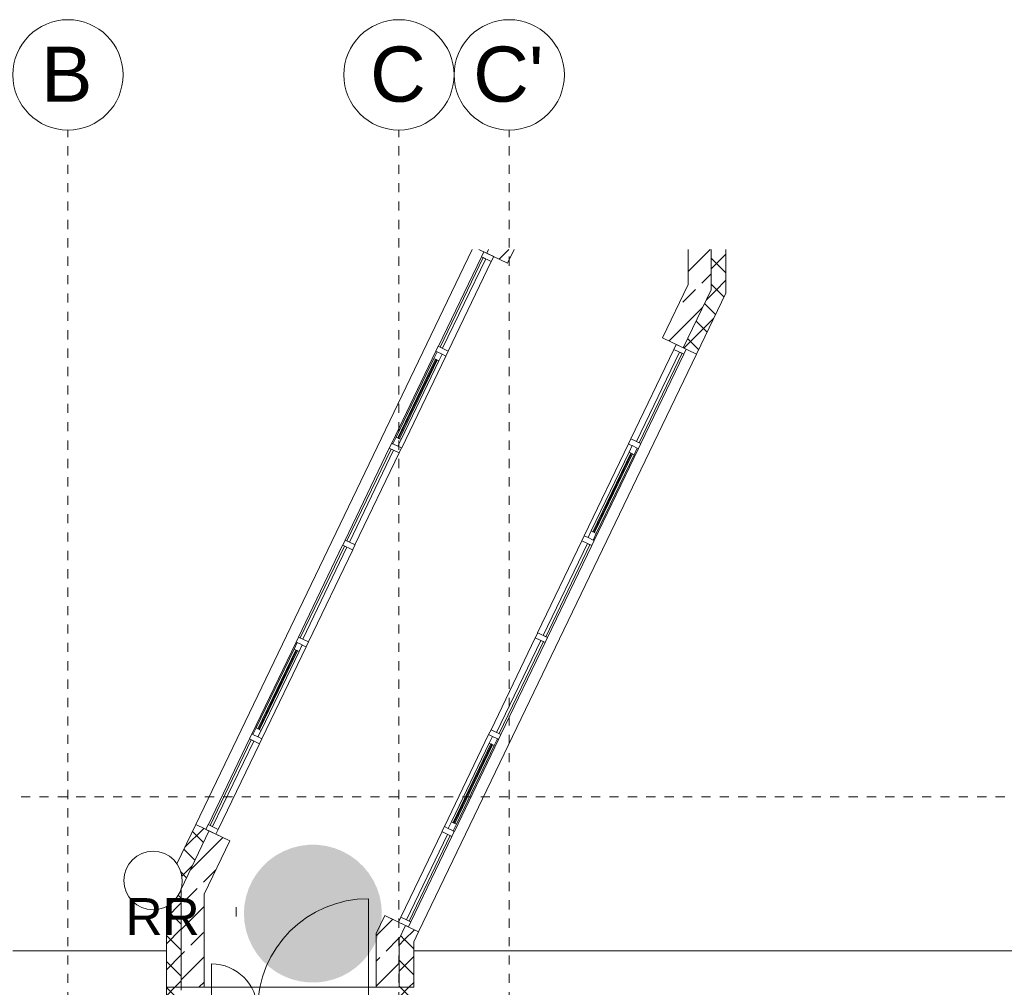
# Model space of a CAD drawing. Header units: metres. Extents: x -52 to 123, y -78 to 33.
# Tile 89 of 112: x 29 to 39, y 22 to 33. Entities that reach past the tile are written whole.
import ezdxf

# ---------------------------------------------------------------- set-up
doc = ezdxf.new("R2010")
doc.units = ezdxf.units.M
doc.linetypes.add('Rasterlinie', pattern=[0.019, 0.01, -0.003, 0.003, -0.003])
doc.linetypes.add('Verdeckt_2_', pattern=[0.007144, 0.004763, -0.002381])
for name, color, linetype, lineweight in [('A_Detailelemente', 7, 'Continuous', 9), ('A_Fassadenelemente', 7, 'Continuous', 9), ('A_Fassadenpfosten', 7, 'Continuous', 9), ('A_Fenster', 7, 'Continuous', 9), ('A_Fenster_Glas', 7, 'Continuous', 9), ('A_Fenster_Rahmen', 7, 'Continuous', 9), ('A_Geschossdecken', 7, 'Continuous', 9), ('A_Notizen', 7, 'Continuous', 9), ('A_Raster', 7, 'Continuous', 9), ('A_Türen', 7, 'Continuous', 9), ('A_Türen_Rahmen', 7, 'Continuous', 9), ('A_Wände', 7, 'Continuous', 9), ('A_Wände_Schraffur', 7, 'Continuous', 18)]:
    doc.layers.add(name, color=color, linetype=linetype, lineweight=lineweight)
doc.layers.add('A_Linien', color=5, linetype='Continuous', lineweight=9, true_color=0x0000ff)
doc.layers.add('Anstieg', color=7, linetype='Continuous', lineweight=9, true_color=0x007f00)
doc.styles.add('Arial', font='arial.ttf', dxfattribs={"height": 0.6})
doc.styles.add('Arial_2', font='arial.ttf', dxfattribs={"height": 0.4})
pattern_1 = [(45, (1.421, 2.104), (-0.1414214, 0.1414214), []), (135, (1.421, 2.104), (-0.1414214, -0.1414214), [])]
pattern_2 = [(45, (1.421, 2.104), (-0.2736503, 0.2736503), []), (45, (1.695, 2.104), (-0.2736503, 0.2736503), [0.194, -0.097])]

# ---------------------------------------------------------------- blocks, each defined once
blk = doc.blocks.new('Systemelement - Verglasung-4223589-BS_Übersicht_O1_BRANDSCHUTZ')
at = {"layer": 'A_Fassadenelemente'}
for p, q in [((0.54, 0.015), (-0.54, 0.015)), ((-0.54, 0.015), (-0.54, -0.015)), ((0.54, -0.015), (0.54, 0.015)), ((-0.54, -0.015), (0.54, -0.015))]:
    blk.add_line(p, q, dxfattribs=at)
blk = doc.blocks.new('Systemelement - Verglasung-4173569-BS_Übersicht_O1_BRANDSCHUTZ')
at = {"layer": 'A_Fassadenelemente'}
for p, q in [((0.555, 0.015), (-0.555, 0.015)), ((-0.555, 0.015), (-0.555, -0.015)), ((0.555, -0.015), (0.555, 0.015)), ((-0.555, -0.015), (0.555, -0.015))]:
    blk.add_line(p, q, dxfattribs=at)
blk = doc.blocks.new('Systemelement - Verglasung-4645077-BS_Übersicht_O1_BRANDSCHUTZ')
at = {"layer": 'A_Fassadenelemente'}
for p, q in [((0.516, 0.015), (-0.516, 0.015)), ((-0.516, 0.015), (-0.516, -0.015)), ((0.516, -0.015), (0.516, 0.015)), ((-0.516, -0.015), (0.516, -0.015))]:
    blk.add_line(p, q, dxfattribs=at)
blk = doc.blocks.new('Rechteckiger Pfosten - 60x120_Versatz_-0_0230-4223968-BS_Übersicht_O1_BRANDSCHUTZ')
at = {"layer": 'A_Fassadenpfosten'}
for p, q in [((30.683, 24.003), (31.13, 24.934)), ((30.791, 23.951), (31.238, 24.882))]:
    blk.add_line(p, q, dxfattribs=at)
blk = doc.blocks.new('Rechteckiger Pfosten - 60x120_Versatz_-0_0230-4173563-BS_Übersicht_O1_BRANDSCHUTZ')
at = {"layer": 'A_Fassadenpfosten'}
for p, q in [((31.156, 24.988), (31.637, 25.988)), ((31.264, 24.936), (31.746, 25.936))]:
    blk.add_line(p, q, dxfattribs=at)
blk = doc.blocks.new('Rechteckiger Pfosten - 60x120_Versatz_-0_0230-4173184-BS_Übersicht_O1_BRANDSCHUTZ')
at = {"layer": 'A_Fassadenpfosten'}
for p, q in [((0, 0.037), (-0.06, 0.037)), ((-0.06, 0.037), (-0.06, -0.083)), ((0, -0.083), (0, 0.037)), ((-0.06, -0.083), (0, -0.083))]:
    blk.add_line(p, q, dxfattribs=at)
blk = doc.blocks.new('GSH_Fassade_Fenster_1flg - Drehfluegel-4674894-BS_Übersicht_O1_BRANDSCHUTZ')
at = {"layer": 'A_Fenster'}
blk.add_line((0.475, 0.007), (-0.475, 0.007), dxfattribs=at)
at = {"layer": 'A_Fenster_Glas'}
for p, q in [((-0.475, 0.017), (0.475, 0.017)), ((-0.475, -0.003), (-0.475, 0.017)), ((0.475, 0.017), (0.475, -0.003)), ((0.475, -0.003), (-0.475, -0.003))]:
    blk.add_line(p, q, dxfattribs=at)
at = {"layer": 'A_Fenster_Rahmen'}
for p, q in [((-0.555, -0.023), (-0.555, 0.037)), ((-0.555, 0.037), (-0.475, 0.037)), ((-0.475, 0.037), (-0.475, -0.023)), ((0.475, 0.037), (-0.475, 0.037)), ((0.475, -0.023), (0.475, 0.037)), ((0.475, 0.037), (0.555, 0.037)), ((0.555, 0.037), (0.555, -0.023)), ((-0.475, -0.023), (-0.555, -0.023)), ((-0.475, -0.023), (0.475, -0.023)), ((0.555, -0.023), (0.475, -0.023))]:
    blk.add_line(p, q, dxfattribs=at)
blk = doc.blocks.new('GSH_Fassade_Fenster_1flg - Drehfluegel-4674890-BS_Übersicht_O1_BRANDSCHUTZ')
at = {"layer": 'A_Fenster'}
blk.add_line((0.475, -0.007), (-0.475, -0.007), dxfattribs=at)
at = {"layer": 'A_Fenster_Glas'}
for p, q in [((0.475, 0.003), (-0.475, 0.003)), ((-0.475, 0.003), (-0.475, -0.017)), ((0.475, -0.017), (0.475, 0.003)), ((-0.475, -0.017), (0.475, -0.017))]:
    blk.add_line(p, q, dxfattribs=at)
at = {"layer": 'A_Fenster_Rahmen'}
for p, q in [((-0.475, 0.023), (-0.555, 0.023)), ((-0.555, 0.023), (-0.555, -0.037)), ((-0.475, -0.037), (-0.475, 0.023)), ((-0.475, 0.023), (0.475, 0.023)), ((0.555, 0.023), (0.475, 0.023)), ((0.475, 0.023), (0.475, -0.037)), ((0.555, -0.037), (0.555, 0.023)), ((-0.555, -0.037), (-0.475, -0.037)), ((0.475, -0.037), (-0.475, -0.037)), ((0.475, -0.037), (0.555, -0.037))]:
    blk.add_line(p, q, dxfattribs=at)
blk = doc.blocks.new('Rechteckiger Pfosten - 60x120_Versatz_-0_0230-4173181-BS_Übersicht_O1_BRANDSCHUTZ')
at = {"layer": 'A_Fassadenpfosten'}
for p, q in [((-0.03, 0.037), (0.03, 0.037)), ((-0.03, -0.083), (-0.03, 0.037)), ((0.03, 0.037), (0.03, 0.023)), ((0.03, -0.083), (-0.03, -0.083)), ((0.03, -0.037), (0.03, -0.083))]:
    blk.add_line(p, q, dxfattribs=at)
blk = doc.blocks.new('Rechteckiger Pfosten - 60x120_Versatz_-0_0230-V74-BS_Übersicht_O1_BRANDSCHUTZ')
at = {"layer": 'A_Fassadenpfosten'}
for p, q in [((-0.03, 0.037), (0.03, 0.037)), ((-0.03, 0.023), (-0.03, 0.037)), ((0.03, 0.037), (0.03, -0.083)), ((-0.03, -0.083), (-0.03, -0.037)), ((0.03, -0.083), (-0.03, -0.083))]:
    blk.add_line(p, q, dxfattribs=at)
blk = doc.blocks.new('Rechteckiger Pfosten - 60x120_Versatz_-0_0230-4173178-BS_Übersicht_O1_BRANDSCHUTZ')
at = {"layer": 'A_Fassadenpfosten'}
for p, q in [((-0.03, 0.037), (0.03, 0.037)), ((-0.03, -0.083), (-0.03, 0.037)), ((0.03, 0.037), (0.03, -0.083)), ((0.03, -0.083), (-0.03, -0.083))]:
    blk.add_line(p, q, dxfattribs=at)
blk = doc.blocks.new('Rechteckiger Pfosten - 60x120_Versatz_-0_0230-V75-BS_Übersicht_O1_BRANDSCHUTZ')
at = {"layer": 'A_Fassadenpfosten'}
for p, q in [((-0.03, 0.037), (0.03, 0.037)), ((-0.03, -0.083), (-0.03, 0.037)), ((0.03, 0.037), (0.03, 0.023)), ((0.03, -0.083), (-0.03, -0.083)), ((0.03, -0.037), (0.03, -0.083))]:
    blk.add_line(p, q, dxfattribs=at)
blk = doc.blocks.new('Rechteckiger Pfosten - 60x120_Versatz_-0_0230-V76-BS_Übersicht_O1_BRANDSCHUTZ')
at = {"layer": 'A_Fassadenpfosten'}
for p, q in [((-0.03, 0.037), (0.03, 0.037)), ((-0.03, 0.023), (-0.03, 0.037)), ((0.03, 0.037), (0.03, -0.083)), ((-0.03, -0.083), (-0.03, -0.037)), ((0.03, -0.083), (-0.03, -0.083))]:
    blk.add_line(p, q, dxfattribs=at)
blk = doc.blocks.new('Rechteckiger Pfosten - 60x120_Versatz_-0_0230-4223581-BS_Übersicht_O1_BRANDSCHUTZ')
at = {"layer": 'A_Fassadenpfosten'}
for p, q in [((32.678, 28.151), (33.159, 29.151)), ((33.267, 29.099), (32.786, 28.099))]:
    blk.add_line(p, q, dxfattribs=at)
blk = doc.blocks.new('Rechteckiger Pfosten - 60x120_Versatz_-0_0230-4173174-BS_Übersicht_O1_BRANDSCHUTZ')
at = {"layer": 'A_Fassadenpfosten'}
for p, q in [((-0.06, 0.037), (0, 0.037)), ((-0.06, -0.083), (-0.06, 0.037)), ((0, 0.037), (0, -0.083)), ((0, -0.083), (-0.06, -0.083))]:
    blk.add_line(p, q, dxfattribs=at)
blk = doc.blocks.new('Rechteckiger Pfosten - 60x120_Versatz_-0_0230-4223588-BS_Übersicht_O1_BRANDSCHUTZ')
at = {"layer": 'A_Fassadenpfosten'}
for p, q in [((33.185, 29.205), (33.653, 30.179)), ((33.293, 29.153), (33.761, 30.127))]:
    blk.add_line(p, q, dxfattribs=at)
blk = doc.blocks.new('Systemelement - Verglasung-4174075-BS_Übersicht_O1_BRANDSCHUTZ')
at = {"layer": 'A_Fassadenelemente'}
for p, q in [((0.54, 0.015), (-0.54, 0.015)), ((-0.54, 0.015), (-0.54, -0.015)), ((0.54, -0.015), (0.54, 0.015)), ((-0.54, -0.015), (0.54, -0.015))]:
    blk.add_line(p, q, dxfattribs=at)
blk = doc.blocks.new('Systemelement - Verglasung-4174077-BS_Übersicht_O1_BRANDSCHUTZ')
at = {"layer": 'A_Fassadenelemente'}
for p, q in [((0.555, 0.015), (-0.555, 0.015)), ((-0.555, 0.015), (-0.555, -0.015)), ((0.555, -0.015), (0.555, 0.015)), ((-0.555, -0.015), (0.555, -0.015))]:
    blk.add_line(p, q, dxfattribs=at)
blk = doc.blocks.new('Systemelement - Verglasung-4223989-BS_Übersicht_O1_BRANDSCHUTZ')
at = {"layer": 'A_Fassadenelemente'}
for p, q in [((0.516, 0.015), (-0.516, 0.015)), ((-0.516, 0.015), (-0.516, -0.015)), ((0.516, -0.015), (0.516, 0.015)), ((-0.516, -0.015), (0.516, -0.015))]:
    blk.add_line(p, q, dxfattribs=at)
blk = doc.blocks.new('Rechteckiger Pfosten - 60x120_Versatz_-0_0230-4223986-BS_Übersicht_O1_BRANDSCHUTZ')
at = {"layer": 'A_Fassadenpfosten'}
for p, q in [((32.777, 22.996), (33.225, 23.926)), ((32.885, 22.944), (33.333, 23.874))]:
    blk.add_line(p, q, dxfattribs=at)
blk = doc.blocks.new('Rechteckiger Pfosten - 60x120_Versatz_-0_0230-4174065-BS_Übersicht_O1_BRANDSCHUTZ')
at = {"layer": 'A_Fassadenpfosten'}
for p, q in [((33.251, 23.981), (33.732, 24.981)), ((33.359, 23.929), (33.84, 24.929))]:
    blk.add_line(p, q, dxfattribs=at)
blk = doc.blocks.new('Rechteckiger Pfosten - 60x120_Versatz_-0_0230-4174079-BS_Übersicht_O1_BRANDSCHUTZ')
at = {"layer": 'A_Fassadenpfosten'}
for p, q in [((0, 0.083), (-0.06, 0.083)), ((-0.06, 0.083), (-0.06, -0.037)), ((0, -0.037), (0, 0.083)), ((-0.06, -0.037), (0, -0.037))]:
    blk.add_line(p, q, dxfattribs=at)
blk = doc.blocks.new('GSH_Fassade_Fenster_1flg - Drehfluegel-4674892-BS_Übersicht_O1_BRANDSCHUTZ')
at = {"layer": 'A_Fenster'}
blk.add_line((0.475, -0.007), (-0.475, -0.007), dxfattribs=at)
at = {"layer": 'A_Fenster_Glas'}
for p, q in [((0.475, 0.003), (-0.475, 0.003)), ((-0.475, 0.003), (-0.475, -0.017)), ((0.475, -0.017), (0.475, 0.003)), ((-0.475, -0.017), (0.475, -0.017))]:
    blk.add_line(p, q, dxfattribs=at)
at = {"layer": 'A_Fenster_Rahmen'}
for p, q in [((-0.475, 0.023), (-0.555, 0.023)), ((-0.555, 0.023), (-0.555, -0.037)), ((-0.475, -0.037), (-0.475, 0.023)), ((-0.475, 0.023), (0.475, 0.023)), ((0.555, 0.023), (0.475, 0.023)), ((0.475, 0.023), (0.475, -0.037)), ((0.555, -0.037), (0.555, 0.023)), ((-0.555, -0.037), (-0.475, -0.037)), ((0.475, -0.037), (-0.475, -0.037)), ((0.475, -0.037), (0.555, -0.037))]:
    blk.add_line(p, q, dxfattribs=at)
blk = doc.blocks.new('GSH_Fassade_Fenster_1flg - Drehfluegel-4674887-BS_Übersicht_O1_BRANDSCHUTZ')
at = {"layer": 'A_Fenster'}
blk.add_line((0.475, 0.007), (-0.475, 0.007), dxfattribs=at)
at = {"layer": 'A_Fenster_Glas'}
for p, q in [((-0.475, 0.017), (0.475, 0.017)), ((-0.475, -0.003), (-0.475, 0.017)), ((0.475, 0.017), (0.475, -0.003)), ((0.475, -0.003), (-0.475, -0.003))]:
    blk.add_line(p, q, dxfattribs=at)
at = {"layer": 'A_Fenster_Rahmen'}
for p, q in [((-0.555, -0.023), (-0.555, 0.037)), ((-0.555, 0.037), (-0.475, 0.037)), ((-0.475, 0.037), (-0.475, -0.023)), ((0.475, 0.037), (-0.475, 0.037)), ((0.475, -0.023), (0.475, 0.037)), ((0.475, 0.037), (0.555, 0.037)), ((0.555, 0.037), (0.555, -0.023)), ((-0.475, -0.023), (-0.555, -0.023)), ((-0.475, -0.023), (0.475, -0.023)), ((0.555, -0.023), (0.475, -0.023))]:
    blk.add_line(p, q, dxfattribs=at)
blk = doc.blocks.new('Rechteckiger Pfosten - 60x120_Versatz_-0_0230-4174069-BS_Übersicht_O1_BRANDSCHUTZ')
at = {"layer": 'A_Fassadenpfosten'}
for p, q in [((-0.03, 0.083), (0.03, 0.083)), ((-0.03, -0.037), (-0.03, 0.083)), ((0.03, 0.083), (0.03, 0.037)), ((0.03, -0.037), (-0.03, -0.037)), ((0.03, -0.023), (0.03, -0.037))]:
    blk.add_line(p, q, dxfattribs=at)
blk = doc.blocks.new('Rechteckiger Pfosten - 60x120_Versatz_-0_0230-V77-BS_Übersicht_O1_BRANDSCHUTZ')
at = {"layer": 'A_Fassadenpfosten'}
for p, q in [((-0.03, 0.083), (0.03, 0.083)), ((-0.03, 0.037), (-0.03, 0.083)), ((0.03, 0.083), (0.03, -0.037)), ((-0.03, -0.037), (-0.03, -0.023)), ((0.03, -0.037), (-0.03, -0.037))]:
    blk.add_line(p, q, dxfattribs=at)
blk = doc.blocks.new('Rechteckiger Pfosten - 60x120_Versatz_-0_0230-4174070-BS_Übersicht_O1_BRANDSCHUTZ')
at = {"layer": 'A_Fassadenpfosten'}
for p, q in [((-0.03, 0.083), (0.03, 0.083)), ((-0.03, -0.037), (-0.03, 0.083)), ((0.03, 0.083), (0.03, -0.037)), ((0.03, -0.037), (-0.03, -0.037))]:
    blk.add_line(p, q, dxfattribs=at)
blk = doc.blocks.new('Rechteckiger Pfosten - 60x120_Versatz_-0_0230-V78-BS_Übersicht_O1_BRANDSCHUTZ')
at = {"layer": 'A_Fassadenpfosten'}
for p, q in [((-0.03, 0.083), (0.03, 0.083)), ((-0.03, -0.037), (-0.03, 0.083)), ((0.03, 0.083), (0.03, 0.037)), ((0.03, -0.037), (-0.03, -0.037)), ((0.03, -0.023), (0.03, -0.037))]:
    blk.add_line(p, q, dxfattribs=at)
blk = doc.blocks.new('Rechteckiger Pfosten - 60x120_Versatz_-0_0230-V79-BS_Übersicht_O1_BRANDSCHUTZ')
at = {"layer": 'A_Fassadenpfosten'}
for p, q in [((-0.03, 0.083), (0.03, 0.083)), ((-0.03, 0.037), (-0.03, 0.083)), ((0.03, 0.083), (0.03, -0.037)), ((-0.03, -0.037), (-0.03, -0.023)), ((0.03, -0.037), (-0.03, -0.037))]:
    blk.add_line(p, q, dxfattribs=at)
blk = doc.blocks.new('Rechteckiger Pfosten - 60x120_Versatz_-0_0230-4223091-BS_Übersicht_O1_BRANDSCHUTZ')
at = {"layer": 'A_Fassadenpfosten'}
for p, q in [((34.772, 27.144), (35.253, 28.144)), ((35.361, 28.092), (34.88, 27.092))]:
    blk.add_line(p, q, dxfattribs=at)
blk = doc.blocks.new('Rechteckiger Pfosten - 60x120_Versatz_-0_0230-4174083-BS_Übersicht_O1_BRANDSCHUTZ')
at = {"layer": 'A_Fassadenpfosten'}
for p, q in [((-0.06, 0.083), (0, 0.083)), ((-0.06, -0.037), (-0.06, 0.083)), ((0, 0.083), (0, -0.037)), ((0, -0.037), (-0.06, -0.037))]:
    blk.add_line(p, q, dxfattribs=at)
blk = doc.blocks.new('Rechteckiger Pfosten - 60x120_Versatz_-0_0230-4223232-BS_Übersicht_O1_BRANDSCHUTZ')
at = {"layer": 'A_Fassadenpfosten'}
for p, q in [((35.279, 28.198), (35.747, 29.171)), ((35.387, 28.146), (35.855, 29.119))]:
    blk.add_line(p, q, dxfattribs=at)
blk = doc.blocks.new('5430_02_GSH_-_ARC_Zentralmodell_rvt-1-BS_Übersicht_O1_BRANDSCHUTZ')
at = {"layer": 'A_Wände_Schraffur', "lineweight": 9}
h = blk.add_hatch(dxfattribs=at)
h.set_pattern_fill('FP_2', color=256, style=0, pattern_type=2)
h.set_pattern_definition(pattern_1)
h.paths.add_polyline_path([(30.387, 23.302), (30.689, 23.934), (30.546, 24.003), (30.341, 23.577), (30.346, 23.572), (30.377, 23.511), (30.393, 23.457), (30.399, 23.395), (30.393, 23.333), (30.384, 23.303)], flags=0)
h.paths.add_polyline_path([(33.712, 30.217), (33.732, 30.257), (33.627, 30.257), (33.679, 30.233)], flags=0)
h = blk.add_hatch(dxfattribs=at)
h.set_pattern_fill('FP_53', color=256, style=0, pattern_type=2)
h.set_pattern_definition(pattern_2)
h.paths.add_polyline_path([(30.637, 23.245), (30.914, 23.825), (30.69, 23.933), (30.387, 23.302), (30.546, 23.266)], flags=0)
h.paths.add_polyline_path([(33.938, 30.108), (34.009, 30.257), (33.732, 30.257), (33.712, 30.217), (33.847, 30.152)], flags=0)
h = blk.add_hatch(dxfattribs=at)
h.set_pattern_fill('FP_53', color=256, style=0, pattern_type=2)
h.set_pattern_definition(pattern_2)
h.paths.add_polyline_path([(36.152, 29.82), (36.152, 30.257), (35.902, 30.257), (35.902, 29.877)], flags=0)
h = blk.add_hatch(dxfattribs=at)
h.set_pattern_fill('FP_2', color=256, style=0, pattern_type=2)
h.set_pattern_definition(pattern_1)
h.paths.add_polyline_path([(36.312, 29.784), (36.312, 30.257), (36.152, 30.257), (36.152, 29.82)], flags=0)
h = blk.add_hatch(dxfattribs=at)
h.set_pattern_fill('FP_53', color=256, style=0, pattern_type=2)
h.set_pattern_definition(pattern_2)
h.paths.add_polyline_path([(32.757, 22.762), (32.825, 22.907), (32.601, 23.014), (32.507, 22.819), (32.753, 22.763)], flags=0)
h.paths.add_polyline_path([(35.848, 29.189), (36.152, 29.82), (35.902, 29.877), (35.623, 29.298), (35.773, 29.225)], flags=0)
h = blk.add_hatch(dxfattribs=at)
h.set_pattern_fill('FP_2', color=256, style=0, pattern_type=2)
h.set_pattern_definition(pattern_1)
h.paths.add_polyline_path([(32.917, 22.726), (32.97, 22.837), (32.826, 22.906), (32.757, 22.762), (32.826, 22.746)], flags=0)
h.paths.add_polyline_path([(35.992, 29.12), (36.312, 29.784), (36.152, 29.82), (35.848, 29.189), (35.881, 29.173)], flags=0)
h = blk.add_hatch(dxfattribs=at)
h.set_pattern_fill('FP_2', color=256, style=0, pattern_type=2)
h.set_pattern_definition(pattern_1)
h.paths.add_polyline_path([(30.266, 22.233), (30.387, 22.233), (30.387, 23.302), (30.384, 23.302), (30.375, 23.274), (30.346, 23.219), (30.306, 23.171), (30.258, 23.131), (30.227, 23.114), (30.227, 22.233)], flags=0)
h = blk.add_hatch(dxfattribs=at)
h.set_pattern_fill('FP_53', color=256, style=0, pattern_type=2)
h.set_pattern_definition(pattern_2)
h.paths.add_polyline_path([(30.637, 22.233), (30.637, 23.245), (30.387, 23.302), (30.387, 22.233)], flags=0)
h = blk.add_hatch(dxfattribs=at)
h.set_pattern_fill('FP_53', color=256, style=0, pattern_type=2)
h.set_pattern_definition(pattern_2)
h.paths.add_polyline_path([(32.547, 22.233), (32.757, 22.233), (32.757, 22.762), (32.507, 22.819), (32.507, 22.233)], flags=0)
h = blk.add_hatch(dxfattribs=at)
h.set_pattern_fill('FP_2', color=256, style=0, pattern_type=2)
h.set_pattern_definition(pattern_1)
h.paths.add_polyline_path([(32.917, 22.233), (32.917, 22.726), (32.757, 22.762), (32.757, 22.233)], flags=0)
h = blk.add_hatch(dxfattribs=at)
h.set_pattern_fill('FP_2', color=256, style=0, pattern_type=2)
h.set_pattern_definition(pattern_1)
h.paths.add_polyline_path([(30.227, 22.003), (30.387, 22.003), (30.387, 22.233), (30.227, 22.233), (30.227, 22.038)], flags=0)
h = blk.add_hatch(dxfattribs=at)
h.set_pattern_fill('FP_2', color=256, style=0, pattern_type=2)
h.set_pattern_definition(pattern_1)
h.paths.add_polyline_path([(32.917, 22.003), (32.917, 22.233), (32.757, 22.233), (32.757, 22.003)], flags=0)
at = {"layer": 'A_Geschossdecken'}
for p, q in [((30.765, 23.898), (30.916, 23.825)), ((30.916, 23.825), (30.915, 23.825)), ((32.601, 23.014), (32.601, 23.015)), ((32.601, 23.015), (32.751, 22.942)), ((30.637, 22.233), (32.507, 22.233))]:
    blk.add_line(p, q, dxfattribs=at)
at = {"layer": 'A_Linien', "color": 8, "linetype": 'Verdeckt_2_', "true_color": 0x808080}
blk.add_line((30.987, 23.004), (30.987, 23.166), dxfattribs=at)
at = {"layer": 'A_Wände'}
for p, q in [((30.546, 24.003), (33.554, 30.257)), ((33.712, 30.217), (33.732, 30.257)), ((36.152, 29.82), (36.152, 30.257)), ((35.848, 29.189), (36.152, 29.82)), ((35.992, 29.12), (32.97, 22.837)), ((30.387, 23.302), (30.69, 23.933)), ((30.916, 23.825), (30.765, 23.898)), ((30.916, 23.825), (30.915, 23.825)), ((30.387, 22.233), (30.387, 23.302)), ((32.601, 23.014), (32.601, 23.015)), ((32.601, 23.015), (32.751, 22.942)), ((32.757, 22.762), (32.826, 22.906)), ((32.757, 22.233), (32.757, 22.762)), ((30.227, 22.233), (30.387, 22.233)), ((30.387, 22.233), (30.227, 22.233)), ((32.757, 22.233), (32.917, 22.233))]:
    blk.add_line(p, q, dxfattribs=at)
at = {"layer": 'A_Wände', "lineweight": 13}
for p, q in [((33.627, 30.257), (33.938, 30.108)), ((33.938, 30.108), (34.009, 30.257)), ((35.902, 30.257), (35.902, 29.877)), ((36.312, 29.784), (36.312, 30.257)), ((35.902, 29.877), (35.623, 29.298)), ((35.992, 29.12), (36.312, 29.784)), ((35.623, 29.298), (35.992, 29.12)), ((30.546, 24.003), (30.341, 23.577)), ((30.915, 23.825), (30.546, 24.003)), ((30.637, 23.245), (30.915, 23.825)), ((30.637, 22.233), (30.637, 23.245)), ((30.227, 23.114), (30.227, 22.233)), ((32.601, 23.014), (32.507, 22.819)), ((32.97, 22.837), (32.601, 23.014)), ((32.507, 22.819), (32.507, 22.233)), ((32.917, 22.726), (32.97, 22.837)), ((32.917, 22.233), (32.917, 22.726)), ((30.227, 22.233), (30.227, 22.003)), ((30.387, 22.233), (30.637, 22.233)), ((30.387, 22.203), (30.387, 22.233)), ((32.507, 22.233), (32.757, 22.233))]:
    blk.add_line(p, q, dxfattribs=at)
at = {"layer": 'Anstieg'}
for radius, start, end in [(0.317, 0, 180), (0.318, 180, 0)]:
    blk.add_arc((30.082, 23.395), radius, start, end, dxfattribs=at)
at = {"color": 96, "lineweight": 9, "true_color": 0x007f00}
for name, p, rotation in [('Rechteckiger Pfosten - 60x120_Versatz_-0_0230-4173184-BS_Übersicht_O1_BRANDSCHUTZ', (33.712, 30.217), 64.31404502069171), ('Systemelement - Verglasung-4223589-BS_Übersicht_O1_BRANDSCHUTZ', (33.452, 29.676), 244.3140450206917), ('GSH_Fassade_Fenster_1flg - Drehfluegel-4674894-BS_Übersicht_O1_BRANDSCHUTZ', (32.952, 28.635), 244.3140450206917), ('Systemelement - Verglasung-4174075-BS_Übersicht_O1_BRANDSCHUTZ', (35.588, 28.649), 244.3140450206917), ('Rechteckiger Pfosten - 60x120_Versatz_-0_0230-4174079-BS_Übersicht_O1_BRANDSCHUTZ', (35.848, 29.189), 64.31404502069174), ('Systemelement - Verglasung-4173569-BS_Übersicht_O1_BRANDSCHUTZ', (32.444, 27.581), 244.3140450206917), ('GSH_Fassade_Fenster_1flg - Drehfluegel-4674892-BS_Übersicht_O1_BRANDSCHUTZ', (35.087, 27.608), 244.3140450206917), ('Systemelement - Verglasung-4173569-BS_Übersicht_O1_BRANDSCHUTZ', (31.937, 26.526), 244.3140450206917), ('Systemelement - Verglasung-4174077-BS_Übersicht_O1_BRANDSCHUTZ', (34.58, 26.553), 244.3140450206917), ('GSH_Fassade_Fenster_1flg - Drehfluegel-4674890-BS_Übersicht_O1_BRANDSCHUTZ', (31.43, 25.472), 64.31404502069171), ('Systemelement - Verglasung-4174077-BS_Übersicht_O1_BRANDSCHUTZ', (34.073, 25.499), 244.3140450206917), ('GSH_Fassade_Fenster_1flg - Drehfluegel-4674887-BS_Übersicht_O1_BRANDSCHUTZ', (33.566, 24.445), 64.31404502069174), ('Systemelement - Verglasung-4645077-BS_Übersicht_O1_BRANDSCHUTZ', (30.94, 24.452), 244.3140450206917), ('Systemelement - Verglasung-4223989-BS_Übersicht_O1_BRANDSCHUTZ', (33.076, 23.425), 244.3140450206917)]:
    blk.add_blockref(name, p, dxfattribs=dict(at, rotation=rotation))
for name, p in [('Rechteckiger Pfosten - 60x120_Versatz_-0_0230-4223588-BS_Übersicht_O1_BRANDSCHUTZ', (0, 0)), ('Rechteckiger Pfosten - 60x120_Versatz_-0_0230-4223581-BS_Übersicht_O1_BRANDSCHUTZ', (0, 0)), ('Rechteckiger Pfosten - 60x120_Versatz_-0_0230-4223232-BS_Übersicht_O1_BRANDSCHUTZ', (0, 0)), ('Rechteckiger Pfosten - 60x120_Versatz_-0_0230-4173563-BS_Übersicht_O1_BRANDSCHUTZ', (1.014, 2.109)), ('Rechteckiger Pfosten - 60x120_Versatz_-0_0230-4223091-BS_Übersicht_O1_BRANDSCHUTZ', (0, 0)), ('Rechteckiger Pfosten - 60x120_Versatz_-0_0230-4173563-BS_Übersicht_O1_BRANDSCHUTZ', (0.507, 1.054)), ('Rechteckiger Pfosten - 60x120_Versatz_-0_0230-4174065-BS_Übersicht_O1_BRANDSCHUTZ', (1.014, 2.109)), ('Rechteckiger Pfosten - 60x120_Versatz_-0_0230-4174065-BS_Übersicht_O1_BRANDSCHUTZ', (0.507, 1.054)), ('Rechteckiger Pfosten - 60x120_Versatz_-0_0230-4173563-BS_Übersicht_O1_BRANDSCHUTZ', (0, 0)), ('Rechteckiger Pfosten - 60x120_Versatz_-0_0230-4174065-BS_Übersicht_O1_BRANDSCHUTZ', (0, 0)), ('Rechteckiger Pfosten - 60x120_Versatz_-0_0230-4223968-BS_Übersicht_O1_BRANDSCHUTZ', (0, 0)), ('Rechteckiger Pfosten - 60x120_Versatz_-0_0230-4223986-BS_Übersicht_O1_BRANDSCHUTZ', (0, 0))]:
    blk.add_blockref(name, p, dxfattribs=at)
at = {"color": 96, "lineweight": 9, "true_color": 0x007f00, "extrusion": (0, 0, -1), "rotation": 295.6859549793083}
for name, p in [('Rechteckiger Pfosten - 60x120_Versatz_-0_0230-4173181-BS_Übersicht_O1_BRANDSCHUTZ', (-33.205, 29.162)), ('Rechteckiger Pfosten - 60x120_Versatz_-0_0230-4174069-BS_Übersicht_O1_BRANDSCHUTZ', (-35.341, 28.135)), ('Rechteckiger Pfosten - 60x120_Versatz_-0_0230-V74-BS_Übersicht_O1_BRANDSCHUTZ', (-32.698, 28.108)), ('Rechteckiger Pfosten - 60x120_Versatz_-0_0230-4173178-BS_Übersicht_O1_BRANDSCHUTZ', (-32.191, 27.054)), ('Rechteckiger Pfosten - 60x120_Versatz_-0_0230-V77-BS_Übersicht_O1_BRANDSCHUTZ', (-34.834, 27.081)), ('Rechteckiger Pfosten - 60x120_Versatz_-0_0230-V75-BS_Übersicht_O1_BRANDSCHUTZ', (-31.684, 25.999)), ('Rechteckiger Pfosten - 60x120_Versatz_-0_0230-4174070-BS_Übersicht_O1_BRANDSCHUTZ', (-34.327, 26.026)), ('Rechteckiger Pfosten - 60x120_Versatz_-0_0230-V76-BS_Übersicht_O1_BRANDSCHUTZ', (-31.177, 24.945)), ('Rechteckiger Pfosten - 60x120_Versatz_-0_0230-V78-BS_Übersicht_O1_BRANDSCHUTZ', (-33.82, 24.972)), ('Rechteckiger Pfosten - 60x120_Versatz_-0_0230-4173174-BS_Übersicht_O1_BRANDSCHUTZ', (-30.69, 23.933)), ('Rechteckiger Pfosten - 60x120_Versatz_-0_0230-V79-BS_Übersicht_O1_BRANDSCHUTZ', (-33.312, 23.918)), ('Rechteckiger Pfosten - 60x120_Versatz_-0_0230-4174083-BS_Übersicht_O1_BRANDSCHUTZ', (-32.826, 22.906))]:
    blk.add_blockref(name, p, dxfattribs=at)
at = {"layer": 'A_Notizen', "lineweight": 5, "insert": (29.782, 23.203), "char_height": 0.4, "width": 0.99409, "attachment_point": 1, "style": 'Arial_2'}
blk.add_mtext('RR', dxfattribs=at)
blk = doc.blocks.new('Fensterbank1 - Fensterbank-6073046-BS_Übersicht_O1_BRANDSCHUTZ')
at = {"layer": 'A_Fenster'}
for p, q in [((30.227, 22.631), (28.556, 22.631)), ((48.846, 22.631), (32.917, 22.631))]:
    blk.add_line(p, q, dxfattribs=at)
blk = doc.blocks.new('GSH_Fassade_Tuer_2flg_Vaiabel - AT-7022985-BS_Übersicht_O1_BRANDSCHUTZ')
at = {"layer": 'A_Türen'}
for p, q in [((0.855, 0.03), (0.855, 1.239)), ((-0.855, 0.03), (-0.855, 0.53))]:
    blk.add_line(p, q, dxfattribs=at)
for centre, radius, start, end in [((0.855, 0.03), 1.209, 90, 180), ((-0.855, 0.03), 0.5, 0, 90)]:
    blk.add_arc(centre, radius, start, end, dxfattribs=at)
at = {"layer": 'A_Türen_Rahmen'}
for p, q in [((-0.855, 0.03), (-0.795, 0.03)), ((-0.855, -0.03), (-0.855, 0.03)), ((-0.795, 0.03), (-0.795, -0.03)), ((-0.795, 0.03), (-0.415, 0.03)), ((-0.415, 0.03), (-0.355, 0.03)), ((-0.415, -0.03), (-0.415, 0.03)), ((-0.355, 0.03), (-0.355, -0.03)), ((-0.355, 0.03), (-0.295, 0.03)), ((-0.355, -0.03), (-0.355, 0.03)), ((-0.295, 0.03), (-0.295, -0.03)), ((-0.295, 0.03), (0.795, 0.03)), ((0.795, 0.03), (0.855, 0.03)), ((0.795, -0.03), (0.795, 0.03)), ((0.855, 0.03), (0.855, -0.03)), ((-0.795, -0.03), (-0.855, -0.03)), ((-0.415, -0.03), (-0.795, -0.03)), ((-0.355, -0.03), (-0.415, -0.03)), ((-0.295, -0.03), (-0.355, -0.03)), ((0.795, -0.03), (-0.295, -0.03)), ((0.855, -0.03), (0.795, -0.03))]:
    blk.add_line(p, q, dxfattribs=at)
blk = doc.blocks.new('Raster - 3_0mm_mit Kreis-376402-BS_Übersicht_O1_BRANDSCHUTZ')
at = {"layer": 'A_Raster'}
blk.add_circle((0, 0), 0.003, dxfattribs=at)

msp = doc.modelspace()

# ---------------------------------------------------------------- hatches: boundary and pattern name
at = {"layer": 'A_Detailelemente', "true_color": 0x0062c4}
msp.add_hatch(color=152, dxfattribs=at).paths.add_polyline_path([(31.867, 22.286), (31.961, 22.298), (32.052, 22.321), (32.14, 22.356), (32.222, 22.401), (32.298, 22.457), (32.367, 22.521), (32.427, 22.594), (32.478, 22.673), (32.518, 22.759), (32.547, 22.848), (32.564, 22.941), (32.57, 23.035), (32.564, 23.129), (32.547, 23.221), (32.518, 23.311), (32.478, 23.396), (32.427, 23.476), (32.367, 23.548), (32.298, 23.613), (32.222, 23.668), (32.14, 23.713), (32.052, 23.748), (31.961, 23.771), (31.867, 23.783), (31.773, 23.783), (31.68, 23.771), (31.589, 23.748), (31.501, 23.713), (31.419, 23.668), (31.342, 23.613), (31.274, 23.548), (31.214, 23.476), (31.163, 23.396), (31.123, 23.311), (31.094, 23.221), (31.076, 23.129), (31.07, 23.035), (31.076, 22.941), (31.094, 22.848), (31.123, 22.759), (31.167, 22.668), (31.214, 22.594), (31.274, 22.521), (31.345, 22.455), (31.419, 22.401), (31.501, 22.356), (31.589, 22.321), (31.68, 22.298), (31.773, 22.286)], flags=0)

# ---------------------------------------------------------------- linework, layer by layer
at = {"layer": 'A_Raster', "linetype": 'Rasterlinie'}
for p, q in [((29.156, -64.12), (29.156, 31.557)), ((32.756, -64.12), (32.756, 31.557)), ((33.956, -64.12), (33.956, 31.557)), ((9.846, 24.303), (94.587, 24.303))]:
    msp.add_line(p, q, dxfattribs=at)

# ---------------------------------------------------------------- block references
at = {"lineweight": 5}
msp.add_blockref('5430_02_GSH_-_ARC_Zentralmodell_rvt-1-BS_Übersicht_O1_BRANDSCHUTZ', (0, 0), dxfattribs=at)
at = {"layer": 'A_Fenster'}
msp.add_blockref('Fensterbank1 - Fensterbank-6073046-BS_Übersicht_O1_BRANDSCHUTZ', (0, 0), dxfattribs=at)
at = {"layer": 'A_Raster', "xscale": 199.9999999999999, "yscale": 199.9999999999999, "zscale": 199.9999999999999}
for p in [(29.156, 32.157), (32.756, 32.157), (33.956, 32.157)]:
    msp.add_blockref('Raster - 3_0mm_mit Kreis-376402-BS_Übersicht_O1_BRANDSCHUTZ', p, dxfattribs=at)
at = {"layer": 'A_Türen'}
msp.add_blockref('GSH_Fassade_Tuer_2flg_Vaiabel - AT-7022985-BS_Übersicht_O1_BRANDSCHUTZ', (31.571, 21.958), dxfattribs=at)

# ---------------------------------------------------------------- texts
at = {"layer": 'A_Raster', "char_height": 0.6, "attachment_point": 1, "style": 'Arial'}
for s, insert, width in [('B', (28.863, 32.465), 0.68945), ('C', (32.443, 32.465), 0.73755), ("C'", (33.564, 32.465), 0.92996)]:
    msp.add_mtext(s, dxfattribs=dict(at, insert=insert, width=width))

doc.saveas('drawing.dxf')
